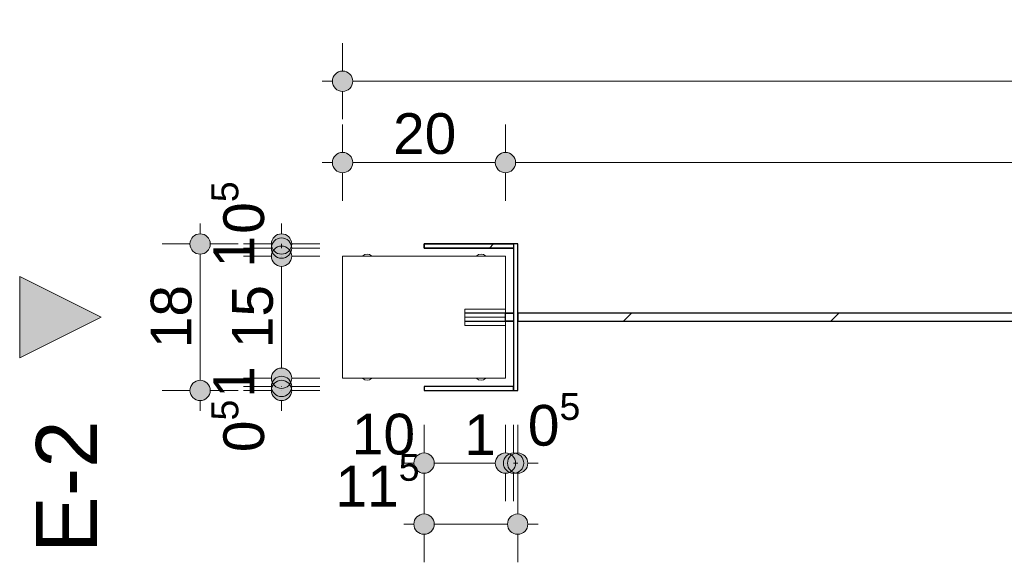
# Model space of a CAD drawing. Header units: millimetres. Extents: x 64850 to 1406978, y -593919 to 57306.
# Tile 1 of 5: x 78269 to 79479, y 51223 to 51889. Entities that reach past the tile are written whole.
import ezdxf

# ---------------------------------------------------------------- set-up
doc = ezdxf.new("R2010")
doc.units = ezdxf.units.MM
doc.header["$MEASUREMENT"] = 0
for name, pattern in [('1_OTZI', [1.5, 1, -0.5]), ('Kropki i Kreski', [670.277762, 352.777767, -176.388884, 0, -141.111112]), ('Wipeout_Contour', [1000, 0, -1000])]:
    doc.linetypes.add(name, pattern=pattern)
for name, color, linetype, lineweight in [('0_Nr_pióra__102', 8, 'Continuous', 5), ('2D - Ogólne_Nr_pióra__21', 7, 'Continuous', 25), ('Konstrukcja - Słupy_Nr_pióra__1', 7, 'Continuous', 13), ('Konstrukcja - Ściany zew_Nr_pióra__27', 7, 'Continuous', 25), ('Wymiarowanie - Ogólne_Nr_pióra__46', 5, 'Continuous', 15), ('Znaczniki - Elewacje_Nr_pióra__1', 7, 'Continuous', 13)]:
    doc.layers.add(name, color=color, linetype=linetype, lineweight=lineweight)
for name, color, linetype, lineweight, true_color in [('2D - Ogólne_Nr_pióra__82', 7, 'Continuous', 13, 0xaaaaaa), ('Konstrukcja - Ściany zew_Nr_pióra__107', 7, 'Continuous', 5, 0xaaaaaa), ('Wnętrze - Umeblowanie_Nr_pióra__69', 7, 'Continuous', 13, 0x71cebe), ('Wnętrze - Umeblowanie_Nr_pióra__90', 7, 'Continuous', 13, 0x00bfbf), ('Wymiarowanie - Ogólne_Nr_pióra__45', 7, 'Continuous', 15, 0x40a5ff), ('Wymiarowanie - Ogólne_Nr_pióra__85', 7, 'Continuous', 13, 0x80c2ff)]:
    doc.layers.add(name, color=color, linetype=linetype, lineweight=lineweight, true_color=true_color)
for name, color, linetype in [('Konstrukcja - Słupy', 7, 'Continuous'), ('Konstrukcja - Ściany zew', 7, 'Continuous'), ('Wnętrze - Umeblowanie', 7, 'Continuous'), ('Wymiarowanie - Ogólne', 7, 'Continuous'), ('Znaczniki - Elewacje', 7, 'Continuous')]:
    doc.layers.add(name, color=color, linetype=linetype)
doc.styles.add('STYL_AUTOMATYCZNY_1', font='arial.ttf')
doc.dimstyles.new('STYL_AUTOMATYCZNY__1', dxfattribs={"dimtxt": 50, "dimasz": 47.5, "dimexe": 0.18, "dimexo": 0.0625, "dimgap": 0, "dimtad": 1, "dimtih": 1, "dimtoh": 1, "dimdec": 0, "dimlfac": 0.1, "dimzin": 0, "dimdsep": 46, "dimtxsty": 'STYL_AUTOMATYCZNY_1', "dimblk": 'ARROWHEAD_11', "dimblk1": 'ARROWHEAD_11', "dimblk2": 'ARROWHEAD_11', "dimcen": 0.09, "dimse1": 1, "dimse2": 1, "dimclrd": 256, "dimclre": 256, "dimclrt": 5, "dimazin": 0, "dimtfac": 1, "dimtdec": 4, "dimtmove": 0, "dimatfit": 3, "dimfxl": 1, "dimtolj": 1, "dimtzin": 0, "dimarcsym": 0})
doc.dimstyles.new('STYL_AUTOMATYCZNY__2', dxfattribs={"dimtxt": 50, "dimasz": 47.5, "dimexe": 0.18, "dimexo": 0.0625, "dimgap": 0, "dimtad": 1, "dimdec": 0, "dimlfac": 0.1, "dimzin": 0, "dimdsep": 46, "dimtxsty": 'STYL_AUTOMATYCZNY_1', "dimblk": 'ARROWHEAD_11', "dimblk1": 'ARROWHEAD_11', "dimblk2": 'ARROWHEAD_11', "dimcen": 0.09, "dimse1": 1, "dimse2": 1, "dimclrd": 256, "dimclre": 256, "dimclrt": 5, "dimazin": 0, "dimtfac": 1, "dimtdec": 4, "dimtmove": 0, "dimatfit": 3, "dimfxl": 1, "dimtolj": 1, "dimtzin": 0, "dimarcsym": 0})
doc.dimstyles.new('STYL_AUTOMATYCZNY__3', dxfattribs={"dimtxt": 50, "dimasz": 47.5, "dimexe": 0.18, "dimexo": 0.0625, "dimgap": 0, "dimtad": 1, "dimdec": 0, "dimlfac": 0.1, "dimzin": 0, "dimdsep": 46, "dimtxsty": 'STYL_AUTOMATYCZNY_1', "dimblk": 'ARROWHEAD_11', "dimblk1": 'ARROWHEAD_11', "dimblk2": 'ARROWHEAD_11', "dimcen": 0.09, "dimse1": 1, "dimse2": 1, "dimclrd": 256, "dimclre": 256, "dimclrt": 5, "dimazin": 0, "dimtfac": 1, "dimtdec": 4, "dimtmove": 2, "dimatfit": 3, "dimfxl": 1, "dimtolj": 1, "dimtzin": 0, "dimarcsym": 0})
pattern_1 = [(45, (0, 0), (-127.27922, 127.27922), [])]

# ---------------------------------------------------------------- blocks, each defined once
blk = doc.blocks.new('Teownik 27')
at = {"layer": 'Wnętrze - Umeblowanie_Nr_pióra__69', "color": 123, "linetype": 'Kropki i Kreski', "lineweight": 13, "true_color": 0x71cebe}
blk.add_line((0, 0), (95, 0), dxfattribs=at)
at = {"layer": 'Wnętrze - Umeblowanie_Nr_pióra__90', "color": 132, "linetype": 'Continuous', "lineweight": 13, "true_color": 0x00bfbf}
for p, q in [((47.5, 25), (0, 25)), ((0, 25), (0, 0)), ((95, 25), (47.5, 25)), ((95, 0), (95, 25)), ((0, 0), (0, -25)), ((95, -25), (95, 0)), ((0, -25), (47.5, -25)), ((47.5, -25), (95, -25))]:
    blk.add_line(p, q, dxfattribs=at)
blk = doc.blocks.new('Ściana_1_1', base_point=(78766.1, 51438.7))
at = {"layer": 'Konstrukcja - Ściany zew_Nr_pióra__107', "linetype": 'Continuous', "lineweight": 5, "true_color": 0xaaaaaa}
h = blk.add_hatch(dxfattribs=at)
h.set_pattern_fill('Bloczki_ceramiczne_0001', color=253, style=0, pattern_type=2)
h.set_pattern_definition(pattern_1)
h.paths.add_polyline_path([(78766.1, 51433.7), (78881.1, 51433.7), (78876.1, 51438.7), (78766.1, 51438.7)])
at = {"layer": 'Konstrukcja - Ściany zew_Nr_pióra__27', "color": 7, "linetype": 'Continuous', "lineweight": 25, "flags": 128}
for points in [[(78876.1, 51438.7), (78766.1, 51438.7)], [(78766.1, 51438.7), (78766.1, 51433.7)], [(78766.1, 51433.7), (78881.1, 51433.7)]]:
    blk.add_lwpolyline(points, dxfattribs=at)
blk = doc.blocks.new('Ściana_2_1', base_point=(78876.1, 51438.7))
at = {"layer": 'Konstrukcja - Ściany zew_Nr_pióra__107', "linetype": 'Continuous', "lineweight": 5, "true_color": 0xaaaaaa}
h = blk.add_hatch(dxfattribs=at)
h.set_pattern_fill('Bloczki_ceramiczne_0001', color=253, style=0, pattern_type=2)
h.set_pattern_definition(pattern_1)
h.paths.add_polyline_path([(78881.1, 51613.7), (78876.1, 51608.7), (78876.1, 51533.7), (78881.1, 51533.7)])
h = blk.add_hatch(dxfattribs=at)
h.set_pattern_fill('Bloczki_ceramiczne_0001', color=253, style=0, pattern_type=2)
h.set_pattern_definition(pattern_1)
h.paths.add_polyline_path([(78881.1, 51513.7), (78876.1, 51513.7), (78876.1, 51438.7), (78881.1, 51433.7)])
at = {"layer": 'Konstrukcja - Ściany zew_Nr_pióra__27', "color": 7, "linetype": 'Continuous', "lineweight": 25, "flags": 128}
for points in [[(78881.1, 51533.7), (78881.1, 51613.7)], [(78876.1, 51608.7), (78876.1, 51533.7)], [(78876.1, 51513.7), (78876.1, 51438.7)], [(78881.1, 51433.7), (78881.1, 51513.7)]]:
    blk.add_lwpolyline(points, dxfattribs=at)
blk = doc.blocks.new('Ściana_3_1', base_point=(78876.1, 51608.7))
at = {"layer": 'Konstrukcja - Ściany zew_Nr_pióra__107', "linetype": 'Continuous', "lineweight": 5, "true_color": 0xaaaaaa}
h = blk.add_hatch(dxfattribs=at)
h.set_pattern_fill('Bloczki_ceramiczne_0001', color=253, style=0, pattern_type=2)
h.set_pattern_definition(pattern_1)
h.paths.add_polyline_path([(78881.1, 51613.7), (78766.1, 51613.7), (78766.1, 51608.7), (78876.1, 51608.7)])
at = {"layer": 'Konstrukcja - Ściany zew_Nr_pióra__27', "color": 7, "linetype": 'Continuous', "lineweight": 25, "flags": 128}
for points in [[(78881.1, 51613.7), (78766.1, 51613.7)], [(78766.1, 51613.7), (78766.1, 51608.7)], [(78766.1, 51608.7), (78876.1, 51608.7)]]:
    blk.add_lwpolyline(points, dxfattribs=at)
blk = doc.blocks.new('Słup_1_1', base_point=(78766.1, 51523.7))
at = {"color": 254, "linetype": 'Wipeout_Contour', "lineweight": 0, "ltscale": 753219.548921}
blk.add_wipeout([(78666.1, 51598.7), (78666.1, 51448.7), (78866.1, 51448.7), (78866.1, 51513.7), (78816.1, 51513.7), (78816.1, 51533.7), (78866.1, 51533.7), (78866.1, 51598.7)], dxfattribs=at).dxf.layer = 'Konstrukcja - Słupy'
at = {"layer": 'Konstrukcja - Słupy_Nr_pióra__1', "color": 7, "linetype": 'Continuous', "lineweight": 13}
for p, q in [((78666.1, 51598.7), (78666.1, 51448.7)), ((78866.1, 51598.7), (78666.1, 51598.7)), ((78866.1, 51533.7), (78866.1, 51598.7)), ((78816.1, 51513.7), (78816.1, 51533.7)), ((78816.1, 51533.7), (78866.1, 51533.7)), ((78866.1, 51513.7), (78816.1, 51513.7)), ((78866.1, 51448.7), (78866.1, 51513.7)), ((78666.1, 51448.7), (78866.1, 51448.7))]:
    blk.add_line(p, q, dxfattribs=at)
blk = doc.blocks.new('Ściana_7_1', base_point=(78816.1, 51523.7))
at = {"layer": 'Konstrukcja - Ściany zew_Nr_pióra__107', "linetype": 'Continuous', "lineweight": 5, "true_color": 0xaaaaaa}
h = blk.add_hatch(dxfattribs=at)
h.set_pattern_fill('Bloczki_ceramiczne_0001', color=253, style=0, pattern_type=2)
h.set_pattern_definition(pattern_1)
h.paths.add_polyline_path([(78816.1, 51518.7), (80416.1, 51518.7), (80416.1, 51528.7), (78816.1, 51528.7)])
at = {"layer": 'Konstrukcja - Ściany zew_Nr_pióra__27', "color": 7, "linetype": 'Continuous', "lineweight": 25, "flags": 128}
for points in [[(78876.1, 51528.7), (78816.1, 51528.7)], [(80351.1, 51528.7), (78881.1, 51528.7)], [(80416.1, 51528.7), (80356.1, 51528.7)], [(78816.1, 51518.7), (78876.1, 51518.7)], [(78881.1, 51518.7), (80351.1, 51518.7)], [(80356.1, 51518.7), (80416.1, 51518.7)]]:
    blk.add_lwpolyline(points, dxfattribs=at)
blk = doc.blocks.new('*D14')
at = {"layer": 'Wymiarowanie - Ogólne_Nr_pióra__45', "linetype": 'Continuous', "lineweight": 15, "true_color": 0x40a5ff}
for points in [[(78653.6, 51713.7), (78654.6, 51709), (78657.3, 51704.9), (78661.3, 51702.2), (78666.1, 51701.2), (78670.9, 51702.2), (78675, 51704.9), (78677.7, 51709), (78678.6, 51713.7), (78677.7, 51718.5), (78675, 51722.6), (78670.9, 51725.3), (78666.1, 51726.2), (78661.3, 51725.3), (78657.3, 51722.6), (78654.6, 51718.5)], [(78853.6, 51713.7), (78854.6, 51709), (78857.3, 51704.9), (78861.3, 51702.2), (78866.1, 51701.2), (78870.9, 51702.2), (78875, 51704.9), (78877.7, 51709), (78878.6, 51713.7), (78877.7, 51718.5), (78875, 51722.6), (78870.9, 51725.3), (78866.1, 51726.2), (78861.3, 51725.3), (78857.3, 51722.6), (78854.6, 51718.5)]]:
    blk.add_hatch(color=161, dxfattribs=at).paths.add_polyline_path(points)
at = {"layer": 'Wymiarowanie - Ogólne_Nr_pióra__45', "color": 161, "linetype": 'Continuous', "lineweight": 15, "true_color": 0x40a5ff}
for centre in [(78666.1, 51713.7), (78866.1, 51713.7)]:
    blk.add_circle(centre, 12.5, dxfattribs=at)
at = {"layer": 'Wymiarowanie - Ogólne_Nr_pióra__85', "color": 151, "linetype": 'Continuous', "lineweight": 13, "true_color": 0x80c2ff}
for p, q in [((78666.1, 51726.2), (78666.1, 51760.6)), ((78866.1, 51726.2), (78866.1, 51760.6)), ((78641.1, 51713.7), (78653.6, 51713.7)), ((78678.6, 51713.7), (78853.6, 51713.7)), ((78666.1, 51666.9), (78666.1, 51701.2)), ((78866.1, 51666.9), (78866.1, 51701.2))]:
    blk.add_line(p, q, dxfattribs=at)
at = {"layer": 'Wymiarowanie - Ogólne_Nr_pióra__46', "color": 5, "lineweight": 15, "insert": (78728, 51723.7), "char_height": 50, "attachment_point": 7, "style": 'STYL_AUTOMATYCZNY_1'}
blk.add_mtext('\\A1;{\\pql;\\fArial|b0|i0|c238|p0;\\W1.000000;20}', dxfattribs=at)
blk = doc.blocks.new('ARROWHEAD_11')
at = {"color": 0, "linetype": 'Continuous', "lineweight": 0}
blk.add_line((0, 0), (-1, 0), dxfattribs=at)
at = {"color": 0, "linetype": 'Continuous', "lineweight": 0, "const_width": 0.25, "flags": 128}
blk.add_lwpolyline([(-0.125, 0, 1), (0.125, 0, 1)], format="xyb", close=True, dxfattribs=at)
blk = doc.blocks.new('*D16')
at = {"layer": 'Wymiarowanie - Ogólne_Nr_pióra__45', "linetype": 'Continuous', "lineweight": 15, "true_color": 0x40a5ff}
for points in [[(78853.6, 51713.7), (78854.6, 51709), (78857.3, 51704.9), (78861.3, 51702.2), (78866.1, 51701.2), (78870.9, 51702.2), (78875, 51704.9), (78877.7, 51709), (78878.6, 51713.7), (78877.7, 51718.5), (78875, 51722.6), (78870.9, 51725.3), (78866.1, 51726.2), (78861.3, 51725.3), (78857.3, 51722.6), (78854.6, 51718.5)], [(80353.6, 51713.7), (80354.6, 51709), (80357.3, 51704.9), (80361.3, 51702.2), (80366.1, 51701.2), (80370.9, 51702.2), (80375, 51704.9), (80377.7, 51709), (80378.6, 51713.7), (80377.7, 51718.5), (80375, 51722.6), (80370.9, 51725.3), (80366.1, 51726.2), (80361.3, 51725.3), (80357.3, 51722.6), (80354.6, 51718.5)]]:
    blk.add_hatch(color=161, dxfattribs=at).paths.add_polyline_path(points)
at = {"layer": 'Wymiarowanie - Ogólne_Nr_pióra__45', "color": 161, "linetype": 'Continuous', "lineweight": 15, "true_color": 0x40a5ff}
for centre in [(78866.1, 51713.7), (80366.1, 51713.7)]:
    blk.add_circle(centre, 12.5, dxfattribs=at)
at = {"layer": 'Wymiarowanie - Ogólne_Nr_pióra__85', "color": 151, "linetype": 'Continuous', "lineweight": 13, "true_color": 0x80c2ff}
for p, q in [((78866.1, 51726.2), (78866.1, 51760.6)), ((80366.1, 51726.2), (80366.1, 51760.6)), ((78878.6, 51713.7), (80353.6, 51713.7)), ((78866.1, 51666.9), (78866.1, 51701.2)), ((80366.1, 51666.9), (80366.1, 51701.2))]:
    blk.add_line(p, q, dxfattribs=at)
at = {"layer": 'Wymiarowanie - Ogólne_Nr_pióra__46', "color": 5, "lineweight": 15, "insert": (79558.9, 51723.7), "char_height": 50, "attachment_point": 7, "style": 'STYL_AUTOMATYCZNY_1'}
blk.add_mtext('\\A1;{\\pql;\\fArial|b0|i0|c238|p0;\\W1.000000;150}', dxfattribs=at)
blk = doc.blocks.new('*D18')
at = {"layer": 'Wymiarowanie - Ogólne_Nr_pióra__45', "linetype": 'Continuous', "lineweight": 15, "true_color": 0x40a5ff}
for points in [[(78653.6, 51813.7), (78654.6, 51809), (78657.3, 51804.9), (78661.3, 51802.2), (78666.1, 51801.2), (78670.9, 51802.2), (78675, 51804.9), (78677.7, 51809), (78678.6, 51813.7), (78677.7, 51818.5), (78675, 51822.6), (78670.9, 51825.3), (78666.1, 51826.2), (78661.3, 51825.3), (78657.3, 51822.6), (78654.6, 51818.5)], [(80553.6, 51813.7), (80554.6, 51809), (80557.3, 51804.9), (80561.3, 51802.2), (80566.1, 51801.2), (80570.9, 51802.2), (80575, 51804.9), (80577.7, 51809), (80578.6, 51813.7), (80577.7, 51818.5), (80575, 51822.6), (80570.9, 51825.3), (80566.1, 51826.2), (80561.3, 51825.3), (80557.3, 51822.6), (80554.6, 51818.5)]]:
    blk.add_hatch(color=161, dxfattribs=at).paths.add_polyline_path(points)
at = {"layer": 'Wymiarowanie - Ogólne_Nr_pióra__45', "color": 161, "linetype": 'Continuous', "lineweight": 15, "true_color": 0x40a5ff}
for centre in [(78666.1, 51813.7), (80566.1, 51813.7)]:
    blk.add_circle(centre, 12.5, dxfattribs=at)
at = {"layer": 'Wymiarowanie - Ogólne_Nr_pióra__85', "color": 151, "linetype": 'Continuous', "lineweight": 13, "true_color": 0x80c2ff}
for p, q in [((78666.1, 51826.2), (78666.1, 51860.6)), ((80566.1, 51826.2), (80566.1, 51860.6)), ((78641.1, 51813.7), (78653.6, 51813.7)), ((78678.6, 51813.7), (80553.6, 51813.7)), ((80578.6, 51813.7), (80591.1, 51813.7)), ((78666.1, 51766.9), (78666.1, 51801.2)), ((80566.1, 51766.9), (80566.1, 51801.2))]:
    blk.add_line(p, q, dxfattribs=at)
at = {"layer": 'Wymiarowanie - Ogólne_Nr_pióra__46', "color": 5, "lineweight": 15, "insert": (79558.9, 51823.7), "char_height": 50, "attachment_point": 7, "style": 'STYL_AUTOMATYCZNY_1'}
blk.add_mtext('\\A1;{\\pql;\\fArial|b0|i0|c238|p0;\\W1.000000;190}', dxfattribs=at)
blk = doc.blocks.new('*D19')
at = {"layer": 'Wymiarowanie - Ogólne_Nr_pióra__45', "linetype": 'Continuous', "lineweight": 15, "true_color": 0x40a5ff}
for points in [[(78578.6, 51448.7), (78579.6, 51444), (78582.3, 51439.9), (78586.3, 51437.2), (78591.1, 51436.2), (78595.9, 51437.2), (78600, 51439.9), (78602.7, 51444), (78603.6, 51448.7), (78602.7, 51453.5), (78600, 51457.6), (78595.9, 51460.3), (78591.1, 51461.2), (78586.3, 51460.3), (78582.3, 51457.6), (78579.6, 51453.5)], [(78578.6, 51438.7), (78579.6, 51434), (78582.3, 51429.9), (78586.3, 51427.2), (78591.1, 51426.2), (78595.9, 51427.2), (78600, 51429.9), (78602.7, 51434), (78603.6, 51438.7), (78602.7, 51443.5), (78600, 51447.6), (78595.9, 51450.3), (78591.1, 51451.2), (78586.3, 51450.3), (78582.3, 51447.6), (78579.6, 51443.5)], [(78578.6, 51433.7), (78579.6, 51429), (78582.3, 51424.9), (78586.3, 51422.2), (78591.1, 51421.2), (78595.9, 51422.2), (78600, 51424.9), (78602.7, 51429), (78603.6, 51433.7), (78602.7, 51438.5), (78600, 51442.6), (78595.9, 51445.3), (78591.1, 51446.2), (78586.3, 51445.3), (78582.3, 51442.6), (78579.6, 51438.5)]]:
    blk.add_hatch(color=161, dxfattribs=at).paths.add_polyline_path(points)
at = {"layer": 'Wymiarowanie - Ogólne_Nr_pióra__45', "color": 161, "linetype": 'Continuous', "lineweight": 15, "true_color": 0x40a5ff}
for centre in [(78591.1, 51438.7), (78591.1, 51433.7)]:
    blk.add_circle(centre, 12.5, dxfattribs=at)
at = {"layer": 'Wymiarowanie - Ogólne_Nr_pióra__85', "color": 151, "linetype": 'Continuous', "lineweight": 13, "true_color": 0x80c2ff}
for p, q in [((78578.6, 51438.7), (78544.3, 51438.7)), ((78578.6, 51433.7), (78544.3, 51433.7)), ((78591.1, 51433.7), (78591.1, 51433.8)), ((78638, 51438.7), (78603.6, 51438.7)), ((78638, 51433.7), (78603.6, 51433.7)), ((78591.1, 51408.7), (78591.1, 51421.2))]:
    blk.add_line(p, q, dxfattribs=at)
at = {"layer": 'Wymiarowanie - Ogólne_Nr_pióra__46', "color": 5, "lineweight": 15, "char_height": 50, "attachment_point": 7, "rotation": 90, "style": 'STYL_AUTOMATYCZNY_1'}
for s, insert in [('\\A1;{\\pql;\\fArial|b0|i0|c238|p0;\\W1.000000;0\\fArial|b0|i0|c238|p0;\\W1.000000;\\A1{\\H.66x;\\S5^  ;}}', (78584.2, 51357.9)), ('\\A1;{\\pql;\\fArial|b0|i0|c238|p0;\\W1.000000;1}', (78557.5, 51424.7))]:
    blk.add_mtext(s, dxfattribs=dict(at, insert=insert))
blk = doc.blocks.new('*D20')
at = {"layer": 'Wymiarowanie - Ogólne_Nr_pióra__45', "linetype": 'Continuous', "lineweight": 15, "true_color": 0x40a5ff}
for points in [[(78578.6, 51448.7), (78579.6, 51444), (78582.3, 51439.9), (78586.3, 51437.2), (78591.1, 51436.2), (78595.9, 51437.2), (78600, 51439.9), (78602.7, 51444), (78603.6, 51448.7), (78602.7, 51453.5), (78600, 51457.6), (78595.9, 51460.3), (78591.1, 51461.2), (78586.3, 51460.3), (78582.3, 51457.6), (78579.6, 51453.5)], [(78578.6, 51438.7), (78579.6, 51434), (78582.3, 51429.9), (78586.3, 51427.2), (78591.1, 51426.2), (78595.9, 51427.2), (78600, 51429.9), (78602.7, 51434), (78603.6, 51438.7), (78602.7, 51443.5), (78600, 51447.6), (78595.9, 51450.3), (78591.1, 51451.2), (78586.3, 51450.3), (78582.3, 51447.6), (78579.6, 51443.5)], [(78578.6, 51433.7), (78579.6, 51429), (78582.3, 51424.9), (78586.3, 51422.2), (78591.1, 51421.2), (78595.9, 51422.2), (78600, 51424.9), (78602.7, 51429), (78603.6, 51433.7), (78602.7, 51438.5), (78600, 51442.6), (78595.9, 51445.3), (78591.1, 51446.2), (78586.3, 51445.3), (78582.3, 51442.6), (78579.6, 51438.5)]]:
    blk.add_hatch(color=161, dxfattribs=at).paths.add_polyline_path(points)
at = {"layer": 'Wymiarowanie - Ogólne_Nr_pióra__45', "color": 161, "linetype": 'Continuous', "lineweight": 15, "true_color": 0x40a5ff}
for centre in [(78591.1, 51448.7), (78591.1, 51438.7)]:
    blk.add_circle(centre, 12.5, dxfattribs=at)
at = {"layer": 'Wymiarowanie - Ogólne_Nr_pióra__85', "color": 151, "linetype": 'Continuous', "lineweight": 13, "true_color": 0x80c2ff}
for p, q in [((78578.6, 51448.7), (78544.3, 51448.7)), ((78638, 51448.7), (78603.6, 51448.7)), ((78578.6, 51438.7), (78544.3, 51438.7)), ((78591.1, 51438.7), (78591.1, 51438.8)), ((78638, 51438.7), (78603.6, 51438.7))]:
    blk.add_line(p, q, dxfattribs=at)
blk = doc.blocks.new('*D21')
at = {"layer": 'Wymiarowanie - Ogólne_Nr_pióra__45', "linetype": 'Continuous', "lineweight": 15, "true_color": 0x40a5ff}
for points in [[(78578.6, 51608.7), (78579.6, 51604), (78582.3, 51599.9), (78586.3, 51597.2), (78591.1, 51596.2), (78595.9, 51597.2), (78600, 51599.9), (78602.7, 51604), (78603.6, 51608.7), (78602.7, 51613.5), (78600, 51617.6), (78595.9, 51620.3), (78591.1, 51621.2), (78586.3, 51620.3), (78582.3, 51617.6), (78579.6, 51613.5)], [(78578.6, 51598.7), (78579.6, 51594), (78582.3, 51589.9), (78586.3, 51587.2), (78591.1, 51586.2), (78595.9, 51587.2), (78600, 51589.9), (78602.7, 51594), (78603.6, 51598.7), (78602.7, 51603.5), (78600, 51607.6), (78595.9, 51610.3), (78591.1, 51611.2), (78586.3, 51610.3), (78582.3, 51607.6), (78579.6, 51603.5)], [(78578.6, 51448.7), (78579.6, 51444), (78582.3, 51439.9), (78586.3, 51437.2), (78591.1, 51436.2), (78595.9, 51437.2), (78600, 51439.9), (78602.7, 51444), (78603.6, 51448.7), (78602.7, 51453.5), (78600, 51457.6), (78595.9, 51460.3), (78591.1, 51461.2), (78586.3, 51460.3), (78582.3, 51457.6), (78579.6, 51453.5)], [(78578.6, 51438.7), (78579.6, 51434), (78582.3, 51429.9), (78586.3, 51427.2), (78591.1, 51426.2), (78595.9, 51427.2), (78600, 51429.9), (78602.7, 51434), (78603.6, 51438.7), (78602.7, 51443.5), (78600, 51447.6), (78595.9, 51450.3), (78591.1, 51451.2), (78586.3, 51450.3), (78582.3, 51447.6), (78579.6, 51443.5)]]:
    blk.add_hatch(color=161, dxfattribs=at).paths.add_polyline_path(points)
at = {"layer": 'Wymiarowanie - Ogólne_Nr_pióra__45', "color": 161, "linetype": 'Continuous', "lineweight": 15, "true_color": 0x40a5ff}
for centre in [(78591.1, 51598.7), (78591.1, 51448.7)]:
    blk.add_circle(centre, 12.5, dxfattribs=at)
at = {"layer": 'Wymiarowanie - Ogólne_Nr_pióra__85', "color": 151, "linetype": 'Continuous', "lineweight": 13, "true_color": 0x80c2ff}
for p, q in [((78578.6, 51598.7), (78544.3, 51598.7)), ((78638, 51598.7), (78603.6, 51598.7)), ((78591.1, 51461.2), (78591.1, 51586.2)), ((78578.6, 51448.7), (78544.3, 51448.7)), ((78638, 51448.7), (78603.6, 51448.7))]:
    blk.add_line(p, q, dxfattribs=at)
at = {"layer": 'Wymiarowanie - Ogólne_Nr_pióra__46', "color": 5, "lineweight": 15, "char_height": 50, "attachment_point": 7, "rotation": 90, "style": 'STYL_AUTOMATYCZNY_1'}
for s, insert in [('\\A1;{\\pql;\\fArial|b0|i0|c238|p0;\\W1.000000;1}', (78557.5, 51584.7)), ('\\A1;{\\pql;\\fArial|b0|i0|c238|p0;\\W1.000000;15}', (78581.1, 51485.6))]:
    blk.add_mtext(s, dxfattribs=dict(at, insert=insert))
blk = doc.blocks.new('*D22')
at = {"layer": 'Wymiarowanie - Ogólne_Nr_pióra__45', "linetype": 'Continuous', "lineweight": 15, "true_color": 0x40a5ff}
for points in [[(78578.6, 51613.7), (78579.6, 51609), (78582.3, 51604.9), (78586.3, 51602.2), (78591.1, 51601.2), (78595.9, 51602.2), (78600, 51604.9), (78602.7, 51609), (78603.6, 51613.7), (78602.7, 51618.5), (78600, 51622.6), (78595.9, 51625.3), (78591.1, 51626.2), (78586.3, 51625.3), (78582.3, 51622.6), (78579.6, 51618.5)], [(78578.6, 51608.7), (78579.6, 51604), (78582.3, 51599.9), (78586.3, 51597.2), (78591.1, 51596.2), (78595.9, 51597.2), (78600, 51599.9), (78602.7, 51604), (78603.6, 51608.7), (78602.7, 51613.5), (78600, 51617.6), (78595.9, 51620.3), (78591.1, 51621.2), (78586.3, 51620.3), (78582.3, 51617.6), (78579.6, 51613.5)], [(78578.6, 51598.7), (78579.6, 51594), (78582.3, 51589.9), (78586.3, 51587.2), (78591.1, 51586.2), (78595.9, 51587.2), (78600, 51589.9), (78602.7, 51594), (78603.6, 51598.7), (78602.7, 51603.5), (78600, 51607.6), (78595.9, 51610.3), (78591.1, 51611.2), (78586.3, 51610.3), (78582.3, 51607.6), (78579.6, 51603.5)]]:
    blk.add_hatch(color=161, dxfattribs=at).paths.add_polyline_path(points)
at = {"layer": 'Wymiarowanie - Ogólne_Nr_pióra__45', "color": 161, "linetype": 'Continuous', "lineweight": 15, "true_color": 0x40a5ff}
for centre in [(78591.1, 51608.7), (78591.1, 51598.7)]:
    blk.add_circle(centre, 12.5, dxfattribs=at)
at = {"layer": 'Wymiarowanie - Ogólne_Nr_pióra__85', "color": 151, "linetype": 'Continuous', "lineweight": 13, "true_color": 0x80c2ff}
for p, q in [((78578.6, 51608.7), (78544.3, 51608.7)), ((78638, 51608.7), (78603.6, 51608.7)), ((78578.6, 51598.7), (78544.3, 51598.7)), ((78591.1, 51598.7), (78591.1, 51598.8)), ((78638, 51598.7), (78603.6, 51598.7))]:
    blk.add_line(p, q, dxfattribs=at)
blk = doc.blocks.new('*D23')
at = {"layer": 'Wymiarowanie - Ogólne_Nr_pióra__45', "linetype": 'Continuous', "lineweight": 15, "true_color": 0x40a5ff}
for points in [[(78578.6, 51613.7), (78579.6, 51609), (78582.3, 51604.9), (78586.3, 51602.2), (78591.1, 51601.2), (78595.9, 51602.2), (78600, 51604.9), (78602.7, 51609), (78603.6, 51613.7), (78602.7, 51618.5), (78600, 51622.6), (78595.9, 51625.3), (78591.1, 51626.2), (78586.3, 51625.3), (78582.3, 51622.6), (78579.6, 51618.5)], [(78578.6, 51608.7), (78579.6, 51604), (78582.3, 51599.9), (78586.3, 51597.2), (78591.1, 51596.2), (78595.9, 51597.2), (78600, 51599.9), (78602.7, 51604), (78603.6, 51608.7), (78602.7, 51613.5), (78600, 51617.6), (78595.9, 51620.3), (78591.1, 51621.2), (78586.3, 51620.3), (78582.3, 51617.6), (78579.6, 51613.5)], [(78578.6, 51598.7), (78579.6, 51594), (78582.3, 51589.9), (78586.3, 51587.2), (78591.1, 51586.2), (78595.9, 51587.2), (78600, 51589.9), (78602.7, 51594), (78603.6, 51598.7), (78602.7, 51603.5), (78600, 51607.6), (78595.9, 51610.3), (78591.1, 51611.2), (78586.3, 51610.3), (78582.3, 51607.6), (78579.6, 51603.5)]]:
    blk.add_hatch(color=161, dxfattribs=at).paths.add_polyline_path(points)
at = {"layer": 'Wymiarowanie - Ogólne_Nr_pióra__45', "color": 161, "linetype": 'Continuous', "lineweight": 15, "true_color": 0x40a5ff}
for centre in [(78591.1, 51613.7), (78591.1, 51608.7)]:
    blk.add_circle(centre, 12.5, dxfattribs=at)
at = {"layer": 'Wymiarowanie - Ogólne_Nr_pióra__85', "color": 151, "linetype": 'Continuous', "lineweight": 13, "true_color": 0x80c2ff}
for p, q in [((78591.1, 51626.2), (78591.1, 51638.7)), ((78578.6, 51613.7), (78544.3, 51613.7)), ((78591.1, 51608.7), (78591.1, 51613.7)), ((78638, 51613.7), (78603.6, 51613.7)), ((78578.6, 51608.7), (78544.3, 51608.7)), ((78638, 51608.7), (78603.6, 51608.7))]:
    blk.add_line(p, q, dxfattribs=at)
at = {"layer": 'Wymiarowanie - Ogólne_Nr_pióra__46', "color": 5, "lineweight": 15, "insert": (78584.2, 51626.2), "char_height": 50, "attachment_point": 7, "rotation": 90, "style": 'STYL_AUTOMATYCZNY_1'}
blk.add_mtext('\\A1;{\\pql;\\fArial|b0|i0|c238|p0;\\W1.000000;0\\fArial|b0|i0|c238|p0;\\W1.000000;\\A1{\\H.66x;\\S5^  ;}}', dxfattribs=at)
blk = doc.blocks.new('*D25')
at = {"layer": 'Wymiarowanie - Ogólne_Nr_pióra__45', "linetype": 'Continuous', "lineweight": 15, "true_color": 0x40a5ff}
for points in [[(78753.6, 51269.4), (78754.6, 51264.6), (78757.3, 51260.5), (78761.3, 51257.8), (78766.1, 51256.9), (78770.9, 51257.8), (78775, 51260.5), (78777.7, 51264.6), (78778.6, 51269.4), (78777.7, 51274.2), (78775, 51278.2), (78770.9, 51280.9), (78766.1, 51281.9), (78761.3, 51280.9), (78757.3, 51278.2), (78754.6, 51274.2)], [(78868.6, 51269.4), (78869.6, 51264.6), (78872.3, 51260.5), (78876.3, 51257.8), (78881.1, 51256.9), (78885.9, 51257.8), (78890, 51260.5), (78892.7, 51264.6), (78893.6, 51269.4), (78892.7, 51274.2), (78890, 51278.2), (78885.9, 51280.9), (78881.1, 51281.9), (78876.3, 51280.9), (78872.3, 51278.2), (78869.6, 51274.2)]]:
    blk.add_hatch(color=161, dxfattribs=at).paths.add_polyline_path(points)
at = {"layer": 'Wymiarowanie - Ogólne_Nr_pióra__45', "color": 161, "linetype": 'Continuous', "lineweight": 15, "true_color": 0x40a5ff}
for centre in [(78766.1, 51269.4), (78881.1, 51269.4)]:
    blk.add_circle(centre, 12.5, dxfattribs=at)
at = {"layer": 'Wymiarowanie - Ogólne_Nr_pióra__85', "color": 151, "linetype": 'Continuous', "lineweight": 13, "true_color": 0x80c2ff}
for p, q in [((78766.1, 51281.9), (78766.1, 51316.3)), ((78881.1, 51281.9), (78881.1, 51316.3)), ((78741.1, 51269.4), (78753.6, 51269.4)), ((78778.6, 51269.4), (78868.6, 51269.4)), ((78893.6, 51269.4), (78906.1, 51269.4)), ((78766.1, 51222.5), (78766.1, 51256.9)), ((78881.1, 51222.5), (78881.1, 51256.9))]:
    blk.add_line(p, q, dxfattribs=at)
at = {"layer": 'Wymiarowanie - Ogólne_Nr_pióra__46', "color": 5, "lineweight": 15, "insert": (78657.3, 51276.5), "char_height": 50, "attachment_point": 7, "style": 'STYL_AUTOMATYCZNY_1'}
blk.add_mtext('\\A1;{\\pql;\\fArial|b0|i0|c238|p0;\\W1.000000;11\\fArial|b0|i0|c238|p0;\\W1.000000;\\A1{\\H.66x;\\S5^  ;}}', dxfattribs=at)
blk = doc.blocks.new('*D26')
at = {"layer": 'Wymiarowanie - Ogólne_Nr_pióra__45', "linetype": 'Continuous', "lineweight": 15, "true_color": 0x40a5ff}
for points in [[(78478.6, 51613.7), (78479.6, 51609), (78482.3, 51604.9), (78486.3, 51602.2), (78491.1, 51601.2), (78495.9, 51602.2), (78500, 51604.9), (78502.7, 51609), (78503.6, 51613.7), (78502.7, 51618.5), (78500, 51622.6), (78495.9, 51625.3), (78491.1, 51626.2), (78486.3, 51625.3), (78482.3, 51622.6), (78479.6, 51618.5)], [(78478.6, 51433.7), (78479.6, 51429), (78482.3, 51424.9), (78486.3, 51422.2), (78491.1, 51421.2), (78495.9, 51422.2), (78500, 51424.9), (78502.7, 51429), (78503.6, 51433.7), (78502.7, 51438.5), (78500, 51442.6), (78495.9, 51445.3), (78491.1, 51446.2), (78486.3, 51445.3), (78482.3, 51442.6), (78479.6, 51438.5)]]:
    blk.add_hatch(color=161, dxfattribs=at).paths.add_polyline_path(points)
at = {"layer": 'Wymiarowanie - Ogólne_Nr_pióra__45', "color": 161, "linetype": 'Continuous', "lineweight": 15, "true_color": 0x40a5ff}
for centre in [(78491.1, 51613.7), (78491.1, 51433.7)]:
    blk.add_circle(centre, 12.5, dxfattribs=at)
at = {"layer": 'Wymiarowanie - Ogólne_Nr_pióra__85', "color": 151, "linetype": 'Continuous', "lineweight": 13, "true_color": 0x80c2ff}
for p, q in [((78491.1, 51626.2), (78491.1, 51638.7)), ((78478.6, 51613.7), (78444.3, 51613.7)), ((78538, 51613.7), (78503.6, 51613.7)), ((78491.1, 51446.2), (78491.1, 51601.2)), ((78478.6, 51433.7), (78444.3, 51433.7)), ((78538, 51433.7), (78503.6, 51433.7)), ((78491.1, 51408.7), (78491.1, 51421.2))]:
    blk.add_line(p, q, dxfattribs=at)
at = {"layer": 'Wymiarowanie - Ogólne_Nr_pióra__46', "color": 5, "lineweight": 15, "insert": (78481.1, 51485.6), "char_height": 50, "attachment_point": 7, "rotation": 90, "style": 'STYL_AUTOMATYCZNY_1'}
blk.add_mtext('\\A1;{\\pql;\\fArial|b0|i0|c238|p0;\\W1.000000;18}', dxfattribs=at)
blk = doc.blocks.new('*D27')
at = {"layer": 'Wymiarowanie - Ogólne_Nr_pióra__45', "linetype": 'Continuous', "lineweight": 15, "true_color": 0x40a5ff}
for points in [[(78753.6, 51344.4), (78754.6, 51339.6), (78757.3, 51335.5), (78761.3, 51332.8), (78766.1, 51331.9), (78770.9, 51332.8), (78775, 51335.5), (78777.7, 51339.6), (78778.6, 51344.4), (78777.7, 51349.2), (78775, 51353.2), (78770.9, 51355.9), (78766.1, 51356.9), (78761.3, 51355.9), (78757.3, 51353.2), (78754.6, 51349.2)], [(78853.6, 51344.4), (78854.6, 51339.6), (78857.3, 51335.5), (78861.3, 51332.8), (78866.1, 51331.9), (78870.9, 51332.8), (78875, 51335.5), (78877.7, 51339.6), (78878.6, 51344.4), (78877.7, 51349.2), (78875, 51353.2), (78870.9, 51355.9), (78866.1, 51356.9), (78861.3, 51355.9), (78857.3, 51353.2), (78854.6, 51349.2)], [(78863.6, 51344.4), (78864.6, 51339.6), (78867.3, 51335.5), (78871.3, 51332.8), (78876.1, 51331.9), (78880.9, 51332.8), (78885, 51335.5), (78887.7, 51339.6), (78888.6, 51344.4), (78887.7, 51349.2), (78885, 51353.2), (78880.9, 51355.9), (78876.1, 51356.9), (78871.3, 51355.9), (78867.3, 51353.2), (78864.6, 51349.2)]]:
    blk.add_hatch(color=161, dxfattribs=at).paths.add_polyline_path(points)
at = {"layer": 'Wymiarowanie - Ogólne_Nr_pióra__45', "color": 161, "linetype": 'Continuous', "lineweight": 15, "true_color": 0x40a5ff}
for centre in [(78766.1, 51344.4), (78866.1, 51344.4)]:
    blk.add_circle(centre, 12.5, dxfattribs=at)
at = {"layer": 'Wymiarowanie - Ogólne_Nr_pióra__85', "color": 151, "linetype": 'Continuous', "lineweight": 13, "true_color": 0x80c2ff}
for p, q in [((78766.1, 51356.9), (78766.1, 51391.3)), ((78866.1, 51356.9), (78866.1, 51391.3)), ((78741.1, 51344.4), (78753.6, 51344.4)), ((78778.6, 51344.4), (78853.6, 51344.4)), ((78766.1, 51297.5), (78766.1, 51331.9)), ((78866.1, 51297.5), (78866.1, 51331.9))]:
    blk.add_line(p, q, dxfattribs=at)
at = {"layer": 'Wymiarowanie - Ogólne_Nr_pióra__46', "color": 5, "lineweight": 15, "char_height": 50, "attachment_point": 7, "style": 'STYL_AUTOMATYCZNY_1'}
for s, insert in [('\\A1;{\\pql;\\fArial|b0|i0|c238|p0;\\W1.000000;10}', (78677.4, 51354.4)), ('\\A1;{\\pql;\\fArial|b0|i0|c238|p0;\\W1.000000;1}', (78815.5, 51354.4))]:
    blk.add_mtext(s, dxfattribs=dict(at, insert=insert))
blk = doc.blocks.new('*D28')
at = {"layer": 'Wymiarowanie - Ogólne_Nr_pióra__45', "linetype": 'Continuous', "lineweight": 15, "true_color": 0x40a5ff}
for points in [[(78853.6, 51344.4), (78854.6, 51339.6), (78857.3, 51335.5), (78861.3, 51332.8), (78866.1, 51331.9), (78870.9, 51332.8), (78875, 51335.5), (78877.7, 51339.6), (78878.6, 51344.4), (78877.7, 51349.2), (78875, 51353.2), (78870.9, 51355.9), (78866.1, 51356.9), (78861.3, 51355.9), (78857.3, 51353.2), (78854.6, 51349.2)], [(78863.6, 51344.4), (78864.6, 51339.6), (78867.3, 51335.5), (78871.3, 51332.8), (78876.1, 51331.9), (78880.9, 51332.8), (78885, 51335.5), (78887.7, 51339.6), (78888.6, 51344.4), (78887.7, 51349.2), (78885, 51353.2), (78880.9, 51355.9), (78876.1, 51356.9), (78871.3, 51355.9), (78867.3, 51353.2), (78864.6, 51349.2)], [(78868.6, 51344.4), (78869.6, 51339.6), (78872.3, 51335.5), (78876.3, 51332.8), (78881.1, 51331.9), (78885.9, 51332.8), (78890, 51335.5), (78892.7, 51339.6), (78893.6, 51344.4), (78892.7, 51349.2), (78890, 51353.2), (78885.9, 51355.9), (78881.1, 51356.9), (78876.3, 51355.9), (78872.3, 51353.2), (78869.6, 51349.2)]]:
    blk.add_hatch(color=161, dxfattribs=at).paths.add_polyline_path(points)
at = {"layer": 'Wymiarowanie - Ogólne_Nr_pióra__45', "color": 161, "linetype": 'Continuous', "lineweight": 15, "true_color": 0x40a5ff}
for centre in [(78866.1, 51344.4), (78876.1, 51344.4)]:
    blk.add_circle(centre, 12.5, dxfattribs=at)
at = {"layer": 'Wymiarowanie - Ogólne_Nr_pióra__85', "color": 151, "linetype": 'Continuous', "lineweight": 13, "true_color": 0x80c2ff}
for p, q in [((78866.1, 51356.9), (78866.1, 51391.3)), ((78876.1, 51356.9), (78876.1, 51391.3)), ((78866.1, 51344.4), (78866.1, 51344.4)), ((78866.1, 51297.5), (78866.1, 51331.9)), ((78876.1, 51297.5), (78876.1, 51331.9))]:
    blk.add_line(p, q, dxfattribs=at)
blk = doc.blocks.new('*D29')
at = {"layer": 'Wymiarowanie - Ogólne_Nr_pióra__45', "linetype": 'Continuous', "lineweight": 15, "true_color": 0x40a5ff}
for points in [[(78853.6, 51344.4), (78854.6, 51339.6), (78857.3, 51335.5), (78861.3, 51332.8), (78866.1, 51331.9), (78870.9, 51332.8), (78875, 51335.5), (78877.7, 51339.6), (78878.6, 51344.4), (78877.7, 51349.2), (78875, 51353.2), (78870.9, 51355.9), (78866.1, 51356.9), (78861.3, 51355.9), (78857.3, 51353.2), (78854.6, 51349.2)], [(78863.6, 51344.4), (78864.6, 51339.6), (78867.3, 51335.5), (78871.3, 51332.8), (78876.1, 51331.9), (78880.9, 51332.8), (78885, 51335.5), (78887.7, 51339.6), (78888.6, 51344.4), (78887.7, 51349.2), (78885, 51353.2), (78880.9, 51355.9), (78876.1, 51356.9), (78871.3, 51355.9), (78867.3, 51353.2), (78864.6, 51349.2)], [(78868.6, 51344.4), (78869.6, 51339.6), (78872.3, 51335.5), (78876.3, 51332.8), (78881.1, 51331.9), (78885.9, 51332.8), (78890, 51335.5), (78892.7, 51339.6), (78893.6, 51344.4), (78892.7, 51349.2), (78890, 51353.2), (78885.9, 51355.9), (78881.1, 51356.9), (78876.3, 51355.9), (78872.3, 51353.2), (78869.6, 51349.2)]]:
    blk.add_hatch(color=161, dxfattribs=at).paths.add_polyline_path(points)
at = {"layer": 'Wymiarowanie - Ogólne_Nr_pióra__45', "color": 161, "linetype": 'Continuous', "lineweight": 15, "true_color": 0x40a5ff}
for centre in [(78876.1, 51344.4), (78881.1, 51344.4)]:
    blk.add_circle(centre, 12.5, dxfattribs=at)
at = {"layer": 'Wymiarowanie - Ogólne_Nr_pióra__85', "color": 151, "linetype": 'Continuous', "lineweight": 13, "true_color": 0x80c2ff}
for p, q in [((78876.1, 51356.9), (78876.1, 51391.3)), ((78881.1, 51356.9), (78881.1, 51391.3)), ((78876.1, 51344.4), (78881.1, 51344.4)), ((78893.6, 51344.4), (78906.1, 51344.4)), ((78876.1, 51297.5), (78876.1, 51331.9)), ((78881.1, 51297.5), (78881.1, 51331.9))]:
    blk.add_line(p, q, dxfattribs=at)
at = {"layer": 'Wymiarowanie - Ogólne_Nr_pióra__46', "color": 5, "lineweight": 15, "insert": (78893.6, 51351.3), "char_height": 50, "attachment_point": 7, "style": 'STYL_AUTOMATYCZNY_1'}
blk.add_mtext('\\A1;{\\pql;\\fArial|b0|i0|c238|p0;\\W1.000000;0\\fArial|b0|i0|c238|p0;\\W1.000000;\\A1{\\H.66x;\\S5^  ;}}', dxfattribs=at)
blk = doc.blocks.new('Elewacja_2_1', base_point=(78269.5, 52123.7))
at = {"layer": 'Znaczniki - Elewacje', "linetype": 'Continuous', "lineweight": 0, "true_color": 0x000000}
blk.add_hatch(color=18, dxfattribs=at).paths.add_polyline_path([(78269.5, 51573.7), (78269.5, 51473.7), (78369.5, 51523.7)])
at = {"layer": 'Znaczniki - Elewacje_Nr_pióra__1', "color": 7, "linetype": 'Continuous', "lineweight": 13, "flags": 128}
blk.add_lwpolyline([(78269.5, 51573.7), (78269.5, 51473.7), (78369.5, 51523.7)], close=True, dxfattribs=at)
at = {"layer": 'Znaczniki - Elewacje_Nr_pióra__1', "color": 7, "lineweight": 13, "insert": (78364.5, 51396.9), "char_height": 75, "attachment_point": 9, "rotation": 90, "style": 'STYL_AUTOMATYCZNY_1'}
blk.add_mtext('\\A1;{\\pqr;\\pt0;\\fArial|b0|i0|c238|p0;\\W1.000000;E-2}', dxfattribs=at)

msp = doc.modelspace()

# ---------------------------------------------------------------- linework, layer by layer
at = {"layer": '0_Nr_pióra__102', "color": 8, "linetype": 'Continuous', "lineweight": 5}
for centre in [(78696.1, 51593.7), (78836.1, 51593.7), (78696.1, 51453.7), (78836.1, 51453.7)]:
    msp.add_circle(centre, 7.5, dxfattribs=at)
at = {"layer": '2D - Ogólne_Nr_pióra__21', "color": 7, "linetype": 'Continuous', "lineweight": 25, "flags": 128}
for points in [[(78876.1, 51608.7), (78766.1, 51608.7), (78766.1, 51613.7), (78876.1, 51613.7)], [(78876.1, 51433.7), (78881.1, 51433.7), (78881.1, 51613.7), (78876.1, 51613.7)], [(78866.1, 51528.7), (78876.1, 51528.7), (78876.1, 51518.7), (78866.1, 51518.7)], [(78881.1, 51518.7), (80416.1, 51518.7), (80416.1, 51528.7), (78881.1, 51528.7)], [(78766.1, 51433.7), (78876.1, 51433.7), (78876.1, 51438.7), (78766.1, 51438.7)]]:
    msp.add_lwpolyline(points, close=True, dxfattribs=at)

# ---------------------------------------------------------------- block references
at = {"layer": 'Konstrukcja - Ściany zew', "color": 7, "lineweight": 25}
for name, p in [('Ściana_3_1', (78876.1, 51608.7)), ('Ściana_2_1', (78876.1, 51438.7)), ('Ściana_1_1', (78766.1, 51438.7))]:
    msp.add_blockref(name, p, dxfattribs=at)
at = {"layer": 'Wnętrze - Umeblowanie', "color": 104, "linetype": 'Continuous', "lineweight": 13, "true_color": 0x029e21, "xscale": -1, "zscale": 1000, "rotation": 180}
msp.add_blockref('Teownik 27', (78666.1, 51523.7), dxfattribs=at)
at = {"layer": 'Wnętrze - Umeblowanie', "color": 104, "linetype": 'Continuous', "lineweight": 13, "true_color": 0x029e21, "zscale": 1000, "rotation": 180}
msp.add_blockref('Teownik 27', (78866.1, 51523.7), dxfattribs=at)
at = {"layer": 'Znaczniki - Elewacje', "color": 151, "lineweight": 13, "true_color": 0x80c2ff}
msp.add_blockref('Elewacja_2_1', (78269.5, 52123.7), dxfattribs=at)

# ---------------------------------------------------------------- next in the draw order: block references
at = {"layer": 'Konstrukcja - Słupy', "color": 14, "lineweight": 25, "true_color": 0xa80f02}
msp.add_blockref('Słup_1_1', (78766.1, 51523.7), dxfattribs=at)

# ---------------------------------------------------------------- next in the draw order: linework, layer by layer
at = {"layer": '0_Nr_pióra__102', "color": 8, "linetype": '1_OTZI', "lineweight": 5}
msp.add_lwpolyline([(78866.1, 51528.7), (78816.1, 51528.7), (78816.1, 51523.7), (78816.1, 51518.7), (78866.1, 51518.7)], close=True, dxfattribs=at)
at = {"layer": '2D - Ogólne_Nr_pióra__82', "color": 253, "linetype": 'Continuous', "lineweight": 13, "true_color": 0xaaaaaa, "flags": 128}
msp.add_lwpolyline([(78666.1, 51598.7), (78866.1, 51598.7), (78866.1, 51448.7), (78666.1, 51448.7)], close=True, dxfattribs=at)

# ---------------------------------------------------------------- next in the draw order: block references
at = {"layer": 'Konstrukcja - Ściany zew', "color": 7, "lineweight": 25}
msp.add_blockref('Ściana_7_1', (78816.1, 51523.7), dxfattribs=at)

# ---------------------------------------------------------------- next in the draw order: dimensions: what is measured, and where the dimension line sits
at = {"layer": 'Wymiarowanie - Ogólne', "color": 151, "linetype": 'Continuous', "lineweight": 13, "true_color": 0x80c2ff}
for base, p1, p2, picture, middle in [((80566.1, 51813.7), (78666.1, 51598.7), (80566.1, 51598.7), '*D18', (79616, 51848.7)), ((78866.1, 51713.7), (78666.1, 51598.7), (78866.1, 51598.7), '*D14', (78766, 51748.7)), ((80366.1, 51713.7), (78866.1, 51598.7), (80366.1, 51598.7), '*D16', (79616, 51748.7)), ((78881.1290094, 51344.3766127), (78876.1290094, 51438.744628), (78881.1290094, 51433.744628), '*D29', (78979.9687579, 51379.3766128)), ((78881.1290094, 51269.3766127), (78766.1290094, 51433.744628), (78881.1290094, 51433.744628), '*D25', (78762.641512, 51304.3766128)), ((78866.1, 51344.4), (78766.1, 51433.7), (78866.1, 51448.7), '*D27', (78715.4, 51379.4)), ((78876.1, 51344.4), (78866.1, 51448.7), (78876.1, 51438.7), '*D28', (78834.5, 51379.4))]:
    dim = msp.add_linear_dim(base=base, p1=p1, p2=p2, dimstyle='STYL_AUTOMATYCZNY__1', dxfattribs=at)
    dim.commit()
    dim.dimension.update_dxf_attribs({"geometry": picture, "text_midpoint": middle, "dimtype": 160})
for base, p1, p2, dimstyle, picture, middle in [((78591.1290094, 51613.744628), (78766.1290094, 51608.744628), (78766.1290094, 51613.744628), 'STYL_AUTOMATYCZNY__2', '*D23', (78556.1290093, 51712.5843766)), ((78491.1, 51613.7), (78766.1, 51433.7), (78766.1, 51613.7), 'STYL_AUTOMATYCZNY__2', '*D26', (78456.1, 51523.7)), ((78591.1, 51608.7), (78666.1, 51598.7), (78766.1, 51608.7), 'STYL_AUTOMATYCZNY__3', '*D22', (78532.5, 51603.7)), ((78591.1, 51598.7), (78666.1, 51448.7), (78666.1, 51598.7), 'STYL_AUTOMATYCZNY__2', '*D21', (78556.1, 51523.7)), ((78591.1290094, 51438.744628), (78766.1290094, 51433.744628), (78766.1290094, 51438.744628), 'STYL_AUTOMATYCZNY__2', '*D19', (78556.1290093, 51444.2773774)), ((78591.1, 51448.7), (78766.1, 51438.7), (78666.1, 51448.7), 'STYL_AUTOMATYCZNY__3', '*D20', (78532.5, 51443.7))]:
    dim = msp.add_linear_dim(base=base, p1=p1, p2=p2, angle=90, dimstyle=dimstyle, dxfattribs=at)
    dim.commit()
    dim.dimension.update_dxf_attribs({"geometry": picture, "text_midpoint": middle, "dimtype": 160, "text_rotation": 90})

doc.saveas('drawing.dxf')
